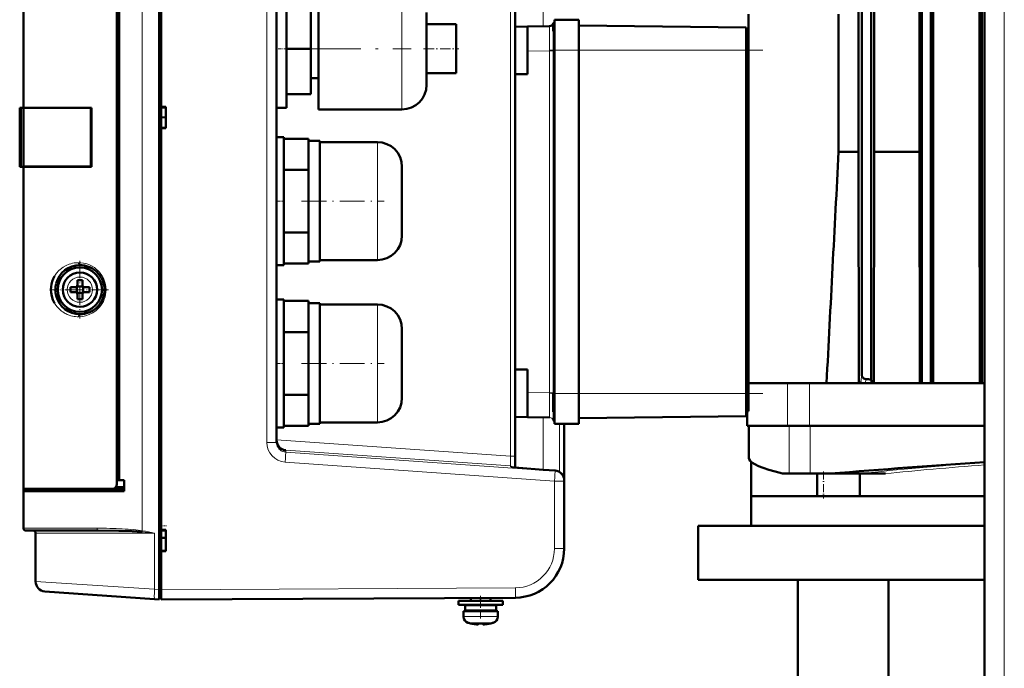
# Model space of a CAD drawing. Extents: x -1438 to 1837, y -1673 to 612.
# Tile 42 of 95: x -1211 to -1011, y 96 to 228. Entities that reach past the tile are written whole.
import ezdxf

# ---------------------------------------------------------------- set-up
doc = ezdxf.new("R2010")
doc.units = 0
doc.linetypes.add('DASHDOT', pattern=[18.5, 12, -3, 0.5, -3])

msp = doc.modelspace()

# ---------------------------------------------------------------- linework, layer by layer
at = {"color": 7, "linetype": 'DASHDOT', "lineweight": 18}
for p, q in [((-1011.23, -326), (-1011.23, 364.9)), ((-1154.08, 222.48), (-1131.88, 222.48)), ((-1060.33, 222.18), (-1101.13, 222.18)), ((-1060.33, 152.38), (-1101.13, 152.38))]:
    msp.add_line(p, q, dxfattribs=at)
at = {"color": 7, "lineweight": 50}
for p, q in [((-1015.23, -268.42), (-1015.23, 307.33)), ((-1183.13, 112.5), (-1183.13, 296.45)), ((-1182.73, 284.33), (-1182.73, 210.63)), ((-1210.73, 210.48), (-1210.73, 275.98)), ((-1191.73, 133.94), (-1191.73, 275.01)), ((-1191.73, 274.12), (-1191.73, 134.83)), ((-1191.23, 274.14), (-1191.23, 134.81)), ((-1110.73, 269.45), (-1110.73, 137.33)), ((-1110.73, 139.62), (-1110.73, 269.33)), ((-1159.23, 266.53), (-1159.23, 142.43)), ((-1040.87, 201.52), (-1040.87, 255.28)), ((-1040.2, 156.21), (-1040.2, 255.28)), ((-1038.27, 155.22), (-1038.27, 255.28)), ((-1037.69, 201.52), (-1037.69, 255.28)), ((-1028.5, 201.52), (-1028.5, 255.28)), ((-1027.97, 154.48), (-1027.97, 255.28)), ((-1026.17, 154.48), (-1026.17, 255.28)), ((-1025.68, 154.48), (-1025.68, 255.28)), ((-1016.29, 201.52), (-1016.29, 255.28)), ((-1015.8, 154.48), (-1015.8, 255.28)), ((-1159.23, 222.48), (-1159.23, 234.48)), ((-1157.23, 234.48), (-1157.23, 222.48)), ((-1150.73, 222.48), (-1150.73, 234.83)), ((-1152.23, 222.48), (-1152.23, 231.73)), ((-1128.73, 229.83), (-1128.73, 222.51)), ((-1102.73, 226.55), (-1102.73, 228.37)), ((-1102.73, 228.37), (-1097.73, 228.37)), ((-1097.73, 226.55), (-1097.73, 228.37)), ((-1063.23, 154.48), (-1063.23, 229.48)), ((-1044.92, 201.52), (-1044.92, 229.48)), ((-1128.73, 227.48), (-1122.73, 227.48)), ((-1122.73, 227.48), (-1122.73, 222.48)), ((-1110.73, 226.95), (-1108.23, 226.99)), ((-1108.23, 226.99), (-1103.7, 227.07)), ((-1108.23, 221.99), (-1108.23, 226.99)), ((-1102.98, 227.17), (-1102.98, 226.04)), ((-1102.73, 222.16), (-1102.73, 226.55)), ((-1063.73, 226.78), (-1097.73, 227.17)), ((-1097.73, 222.16), (-1097.73, 226.55)), ((-1063.73, 222.18), (-1063.73, 226.78)), ((-1063.23, 225.78), (-1063.73, 225.78)), ((-1159.23, 210.48), (-1159.23, 222.48)), ((-1152.23, 222.48), (-1157.23, 222.48)), ((-1157.23, 222.48), (-1157.23, 210.48)), ((-1152.23, 213.23), (-1152.23, 222.48)), ((-1150.73, 210.13), (-1150.73, 222.48)), ((-1128.73, 222.51), (-1128.73, 222.48)), ((-1128.73, 222.48), (-1128.73, 215.13)), ((-1122.73, 222.48), (-1122.73, 217.48)), ((-1108.23, 217.28), (-1108.23, 221.99)), ((-1102.73, 222.16), (-1102.73, 152.39)), ((-1097.73, 222.16), (-1097.73, 152.39)), ((-1063.73, 152.38), (-1063.73, 222.18)), ((-1150.73, 216.48), (-1152.23, 216.48)), ((-1128.73, 217.48), (-1122.73, 217.48)), ((-1110.73, 217.28), (-1108.23, 217.28)), ((-1157.23, 213.23), (-1152.23, 213.23)), ((-1211.47, 210.48), (-1211.46, 210.48)), ((-1211.47, 198.48), (-1211.47, 210.48)), ((-1211.46, 210.48), (-1211.43, 210.48)), ((-1211.46, 198.48), (-1211.46, 210.48)), ((-1211.23, 210.48), (-1211.43, 210.48)), ((-1211.23, 210.48), (-1211.23, 198.48)), ((-1210.73, 210.48), (-1211.23, 210.48)), ((-1196.86, 210.48), (-1210.73, 210.48)), ((-1210.43, 210.45), (-1210.73, 210.48)), ((-1210.73, 210.45), (-1210.73, 198.5)), ((-1210.65, 210.45), (-1210.73, 210.45)), ((-1210.53, 210.45), (-1210.65, 210.45)), ((-1210.52, 210.45), (-1210.17, 210.45)), ((-1210.35, 210.45), (-1210.43, 210.45)), ((-1209.62, 210.45), (-1210.17, 210.45)), ((-1208.78, 210.45), (-1209.62, 210.45)), ((-1203.67, 210.44), (-1206.94, 210.45)), ((-1196.86, 210.42), (-1197, 210.42)), ((-1197, 198.53), (-1197, 210.42)), ((-1196.86, 210.48), (-1196.86, 198.48)), ((-1182.73, 210.63), (-1181.73, 210.63)), ((-1182.73, 210.63), (-1182.73, 210.54)), ((-1182.73, 210.57), (-1182.73, 206.38)), ((-1182.73, 210.54), (-1181.73, 210.48)), ((-1182.73, 210.54), (-1182.73, 208.54)), ((-1181.73, 210.63), (-1181.73, 206.33)), ((-1157.23, 210.48), (-1159.23, 210.48)), ((-1211.47, 210.23), (-1211.47, 210.24)), ((-1211.47, 210.22), (-1211.47, 210.23)), ((-1182.73, 206.41), (-1182.73, 208.54)), ((-1181.73, 208.48), (-1182.73, 208.54)), ((-1150.73, 210.13), (-1133.73, 210.13)), ((-1181.73, 206.48), (-1182.73, 206.41)), ((-1182.73, 206.41), (-1182.73, 206.33)), ((-1182.73, 206.33), (-1182.73, 124.63)), ((-1181.73, 206.33), (-1182.73, 206.33)), ((-1159.23, 191.48), (-1159.23, 204.48)), ((-1159.23, 204.48), (-1157.73, 204.48)), ((-1157.73, 204.48), (-1157.73, 191.48)), ((-1152.73, 204.18), (-1157.73, 204.18)), ((-1152.73, 203.7), (-1152.73, 204.18)), ((-1150.43, 203.73), (-1152.73, 203.73)), ((-1152.73, 198.31), (-1152.73, 203.7)), ((-1150.43, 203.73), (-1150.43, 191.48)), ((-1138.73, 203.48), (-1150.43, 203.48)), ((-1044.92, 201.52), (-1040.87, 201.52)), ((-1040.87, 201.52), (-1040.78, 154.66)), ((-1037.77, 154.48), (-1037.69, 201.52)), ((-1037.69, 201.52), (-1028.5, 201.52)), ((-1028.43, 154.48), (-1028.5, 201.52)), ((-1016.22, 154.48), (-1016.29, 201.52)), ((-1211.47, 198.72), (-1211.47, 198.73)), ((-1211.47, 198.48), (-1211.46, 198.48)), ((-1211.46, 198.48), (-1211.43, 198.48)), ((-1211.46, 198.48), (-1211.43, 198.48)), ((-1211.23, 198.48), (-1211.43, 198.48)), ((-1211.23, 198.48), (-1210.73, 198.48)), ((-1210.73, 198.5), (-1210.65, 198.5)), ((-1210.73, 198.48), (-1210.43, 198.5)), ((-1196.86, 198.48), (-1210.73, 198.48)), ((-1210.73, 132.98), (-1210.73, 198.48)), ((-1210.65, 198.5), (-1210.53, 198.5)), ((-1210.52, 198.5), (-1210.17, 198.5)), ((-1210.17, 198.5), (-1209.62, 198.5)), ((-1197, 198.53), (-1196.86, 198.53)), ((-1152.73, 197.83), (-1152.73, 198.31)), ((-1133.73, 198.48), (-1133.73, 191.51)), ((-1157.73, 197.83), (-1152.73, 197.83)), ((-1152.73, 196.87), (-1152.73, 197.83)), ((-1152.73, 196.87), (-1152.73, 191.48)), ((-1159.23, 178.48), (-1159.23, 191.48)), ((-1157.73, 191.48), (-1157.73, 178.48)), ((-1152.73, 191.48), (-1152.73, 186.09)), ((-1150.43, 179.23), (-1150.43, 191.48)), ((-1133.73, 191.51), (-1133.73, 191.48)), ((-1133.73, 191.48), (-1133.73, 184.48)), ((-1157.73, 185.13), (-1152.73, 185.13)), ((-1152.73, 185.13), (-1152.73, 186.09)), ((-1152.73, 184.65), (-1152.73, 185.13)), ((-1152.73, 179.26), (-1152.73, 184.65)), ((-1199.23, 178.48), (-1199.18, 178.48)), ((-1157.73, 178.48), (-1159.23, 178.48)), ((-1157.73, 178.78), (-1152.73, 178.78)), ((-1152.73, 178.78), (-1152.73, 179.26)), ((-1152.73, 179.23), (-1150.43, 179.23)), ((-1150.43, 179.48), (-1138.73, 179.48)), ((-1195.94, 177.25), (-1195.86, 177.17)), ((-1204.08, 174.68), (-1204.07, 174.7)), ((-1199.73, 175.4), (-1199.73, 174.48)), ((-1198.73, 175.4), (-1198.73, 174.48)), ((-1200.23, 173.98), (-1201.15, 173.98)), ((-1200.23, 172.98), (-1201.15, 172.98)), ((-1199.86, 174.11), (-1199.87, 174.12)), ((-1199.86, 172.84), (-1199.87, 172.83)), ((-1198.59, 174.11), (-1199.86, 174.11)), ((-1199.86, 172.84), (-1199.86, 174.11)), ((-1198.59, 172.84), (-1199.86, 172.84)), ((-1199.73, 171.55), (-1199.73, 172.48)), ((-1198.73, 171.55), (-1198.73, 172.48)), ((-1198.58, 174.12), (-1198.59, 174.11)), ((-1198.59, 174.11), (-1198.59, 172.84)), ((-1198.59, 172.84), (-1198.58, 172.83)), ((-1198.23, 173.98), (-1197.3, 173.98)), ((-1197.3, 172.98), (-1198.23, 172.98)), ((-1159.23, 158.48), (-1159.23, 171.48)), ((-1159.23, 171.48), (-1157.73, 171.48)), ((-1157.73, 171.48), (-1157.73, 158.48)), ((-1152.73, 171.18), (-1157.73, 171.18)), ((-1152.73, 170.7), (-1152.73, 171.18)), ((-1150.43, 170.73), (-1152.73, 170.73)), ((-1152.73, 165.31), (-1152.73, 170.7)), ((-1150.43, 170.73), (-1150.43, 158.48)), ((-1138.73, 170.48), (-1150.43, 170.48)), ((-1199.17, 168.48), (-1199.23, 168.48)), ((-1195.86, 169.78), (-1195.93, 169.72)), ((-1157.73, 164.83), (-1152.73, 164.83)), ((-1152.73, 164.83), (-1152.73, 165.31)), ((-1152.73, 163.87), (-1152.73, 164.83)), ((-1133.73, 165.48), (-1133.73, 158.51)), ((-1152.73, 163.87), (-1152.73, 158.48)), ((-1159.23, 145.48), (-1159.23, 158.48)), ((-1157.73, 158.48), (-1157.73, 145.48)), ((-1152.73, 158.48), (-1152.73, 153.09)), ((-1150.43, 146.23), (-1150.43, 158.48)), ((-1133.73, 158.51), (-1133.73, 158.48)), ((-1133.73, 158.48), (-1133.73, 151.48)), ((-1108.23, 157.28), (-1110.73, 157.28)), ((-1108.23, 157.28), (-1108.23, 152.56)), ((-1063.23, 154.48), (-1058.4, 154.48)), ((-1063.23, 154.48), (-1063.23, 152.78)), ((-1055.34, 154.48), (-1058.4, 154.48)), ((-1050.86, 154.48), (-1055.34, 154.48)), ((-1040.4, 154.48), (-1050.86, 154.48)), ((-1040.34, 154.48), (-1040.4, 154.48)), ((-1040.29, 154.48), (-1040.34, 154.48)), ((-1040.08, 154.48), (-1040.29, 154.48)), ((-1039.76, 154.48), (-1040.08, 154.48)), ((-1039.48, 154.48), (-1039.76, 154.48)), ((-1038.17, 154.48), (-1039.48, 154.48)), ((-1038.27, 155.22), (-1038.17, 154.48)), ((-1038.17, 154.48), (-1038.09, 154.48)), ((-1028.23, 154.48), (-1038.09, 154.48)), ((-1027.97, 154.48), (-1028.23, 154.48)), ((-1026.17, 154.48), (-1027.97, 154.48)), ((-1026.17, 154.48), (-1025.91, 154.48)), ((-1016.12, 154.48), (-1025.91, 154.48)), ((-1015.8, 154.48), (-1016.12, 154.48)), ((-1015.8, 154.48), (-1015.23, 154.48)), ((-1152.73, 152.13), (-1152.73, 153.09)), ((-1108.23, 152.56), (-1108.23, 147.56)), ((-1102.97, 152.39), (-1102.98, 150.38)), ((-1102.73, 148), (-1102.73, 152.39)), ((-1097.73, 148), (-1097.73, 152.39)), ((-1063.73, 147.78), (-1063.73, 152.38)), ((-1063.23, 152.78), (-1063.23, 148.78)), ((-1157.73, 152.13), (-1152.73, 152.13)), ((-1152.73, 151.65), (-1152.73, 152.13)), ((-1152.73, 146.26), (-1152.73, 151.65)), ((-1102.98, 150.38), (-1102.98, 148.64)), ((-1063.23, 148.78), (-1063.73, 148.78)), ((-1063.54, 145.78), (-1063.54, 148.78)), ((-1152.73, 145.78), (-1152.73, 146.26)), ((-1152.73, 146.23), (-1150.43, 146.23)), ((-1150.43, 146.48), (-1138.73, 146.48)), ((-1110.73, 147.6), (-1108.23, 147.56)), ((-1108.23, 147.56), (-1103.7, 147.48)), ((-1102.73, 146.18), (-1102.73, 148)), ((-1097.73, 146.18), (-1097.73, 148)), ((-1063.73, 147.78), (-1097.73, 147.38)), ((-1157.73, 145.48), (-1159.23, 145.48)), ((-1157.73, 145.78), (-1152.73, 145.78)), ((-1102.73, 146.18), (-1097.73, 146.18)), ((-1100.73, 134.71), (-1100.73, 146.18)), ((-1055.34, 145.78), (-1063.54, 145.78)), ((-1063.17, 145.78), (-1063.17, 139.12)), ((-1050.86, 145.78), (-1055.34, 145.78)), ((-1015.23, 145.78), (-1050.86, 145.78)), ((-1110.73, 137.33), (-1110.73, 139.62)), ((-1063.16, 139.07), (-1063.17, 139.12)), ((-1063.14, 139.02), (-1063.16, 139.07)), ((-1062.73, 138.48), (-1062.73, 131.48)), ((-1102.58, 136.71), (-1105.02, 136.88)), ((-1191.73, 134.83), (-1191.23, 134.81)), ((-1190.23, 134.78), (-1191.73, 134.78)), ((-1191.23, 134.81), (-1190.23, 134.78)), ((-1190.23, 132.48), (-1190.23, 134.78)), ((-1100.73, 134.56), (-1100.73, 134.71)), ((-1100.73, 120.85), (-1100.73, 134.56)), ((-1056.36, 136.08), (-1055, 136.08)), ((-1055, 136.08), (-1050.72, 136.08)), ((-1050.71, 136.08), (-1050.72, 136.08)), ((-1050.71, 136.08), (-1046.66, 136.08)), ((-1049.27, 136.08), (-1049.27, 131.48)), ((-1046.66, 136.08), (-1040.38, 136.08)), ((-1040.59, 136.08), (-1040.59, 131.48)), ((-1040.38, 136.08), (-1040.2, 136.08)), ((-1040.2, 136.08), (-1039.82, 136.08)), ((-1039.82, 136.08), (-1038.55, 136.08)), ((-1038.55, 136.08), (-1035.41, 136.08)), ((-1210.73, 132.98), (-1210.73, 126.28)), ((-1210.73, 132.48), (-1210.73, 132.98)), ((-1192.67, 132.98), (-1210.73, 132.98)), ((-1210.73, 124.98), (-1210.73, 132.48)), ((-1210.73, 132.48), (-1190.23, 132.48)), ((-1210.43, 132.98), (-1210.43, 132.48)), ((-1210.43, 132.98), (-1210.26, 132.98)), ((-1192.67, 132.98), (-1190.23, 132.98)), ((-1062.73, 131.48), (-1015.23, 131.48)), ((-1062.73, 131.48), (-1062.73, 125.48)), ((-1049.27, 131.48), (-1049.28, 131.48)), ((-1195.49, 124.48), (-1210.23, 124.48)), ((-1182.73, 124.63), (-1181.73, 124.63)), ((-1182.73, 124.63), (-1182.73, 124.54)), ((-1182.73, 124.57), (-1182.73, 120.38)), ((-1182.73, 124.54), (-1181.73, 124.48)), ((-1181.73, 124.63), (-1181.73, 120.33)), ((-1073.48, 125.48), (-1015.23, 125.48)), ((-1073.48, 125.48), (-1073.48, 114.48)), ((-1208.23, 123.98), (-1208.23, 114.13)), ((-1182.73, 123.03), (-1181.73, 123.03)), ((-1182.73, 123.03), (-1181.73, 123.03)), ((-1182.73, 120.41), (-1182.73, 123.03)), ((-1181.73, 120.48), (-1182.73, 120.41)), ((-1182.73, 120.41), (-1182.73, 120.33)), ((-1181.73, 120.33), (-1182.73, 120.33)), ((-1182.73, 120.33), (-1182.73, 112.48)), ((-1073.48, 114.48), (-1015.23, 114.48)), ((-1053.23, 55.53), (-1053.23, 114.48)), ((-1034.79, 114.48), (-1034.79, 62.08)), ((-1183.13, 112.5), (-1183.13, 110.5)), ((-1184.04, 110.57), (-1206.37, 112.13)), ((-1183.13, 110.5), (-1184.04, 110.57)), ((-1182.73, 110.78), (-1183.13, 110.78)), ((-1110.67, 110.85), (-1182.73, 110.48)), ((-1117.73, 110.23), (-1122.23, 110.23)), ((-1122.23, 109.43), (-1122.23, 110.23)), ((-1119.73, 110.81), (-1119.73, 110.23)), ((-1117.73, 110.23), (-1113.23, 110.23)), ((-1115.73, 110.83), (-1115.73, 110.23)), ((-1115.73, 110.83), (-1115.73, 110.23)), ((-1113.23, 110.23), (-1113.23, 109.43)), ((-1113.23, 110.23), (-1113.23, 109.43)), ((-1117.73, 109.43), (-1122.23, 109.43)), ((-1117.73, 109.33), (-1120.88, 109.33)), ((-1120.88, 108.23), (-1120.88, 109.33)), ((-1117.73, 108.23), (-1120.88, 108.23)), ((-1119.73, 109.43), (-1119.73, 109.33)), ((-1119.73, 108.23), (-1119.73, 108.13)), ((-1117.73, 109.43), (-1113.23, 109.43)), ((-1117.73, 109.33), (-1114.58, 109.33)), ((-1117.73, 108.23), (-1114.58, 108.23)), ((-1115.73, 109.43), (-1115.73, 109.33)), ((-1115.73, 109.43), (-1115.73, 109.33)), ((-1115.73, 108.23), (-1115.73, 108.13)), ((-1115.73, 108.23), (-1115.73, 108.13)), ((-1114.58, 108.23), (-1114.58, 109.33)), ((-1114.58, 108.23), (-1114.58, 109.33)), ((-1117.73, 108.13), (-1121.23, 108.13)), ((-1121.23, 107), (-1121.23, 108.13)), ((-1117.73, 108.13), (-1114.23, 108.13)), ((-1114.23, 108.13), (-1114.23, 107)), ((-1114.23, 108.13), (-1114.23, 107)), ((-1119.66, 105.59), (-1119.65, 105.6)), ((-1118.27, 105.43), (-1118.24, 105.43)), ((-1118.23, 105.45), (-1118.23, 105.6)), ((-1117.23, 105.45), (-1117.23, 105.6)), ((-1116.79, 105.44), (-1116.96, 105.43)), ((-1116.79, 105.44), (-1116.96, 105.43)), ((-1115.8, 105.6), (-1115.8, 105.59))]:
    msp.add_line(p, q, dxfattribs=at)
at = {"color": 7, "lineweight": 18}
for p, q in [((-1011.23, -268.42), (-1011.23, 307.33)), ((-1186.54, 124.46), (-1186.54, 284.5)), ((-1105.04, 272.07), (-1105.04, 227.05)), ((-1111.66, 269.33), (-1111.66, 139.62)), ((-1161.22, 142.43), (-1161.22, 266.53)), ((-1133.73, 222.54), (-1133.73, 234.83)), ((-1102.98, 226.04), (-1102.98, 225.67)), ((-1133.73, 222.48), (-1133.73, 222.54)), ((-1133.73, 222.48), (-1133.73, 210.13)), ((-1108.23, 221.99), (-1103.7, 222.07)), ((-1103.7, 222.15), (-1103.7, 222.07)), ((-1102.97, 222.07), (-1103.7, 222.07)), ((-1103.7, 152.48), (-1103.7, 222.07)), ((-1102.73, 222.16), (-1102.97, 222.16)), ((-1102.97, 222.16), (-1102.97, 222.07)), ((-1102.97, 152.48), (-1102.97, 222.07)), ((-1102.73, 222.16), (-1097.73, 222.16)), ((-1063.73, 222.18), (-1097.73, 222.18)), ((-1063.23, 221.78), (-1063.73, 221.78)), ((-1211.43, 210.48), (-1211.43, 198.48)), ((-1138.73, 203.48), (-1138.73, 191.54)), ((-1138.73, 191.54), (-1138.73, 191.48)), ((-1138.73, 191.48), (-1138.73, 179.48)), ((-1199.2, 176.05), (-1199.23, 176.05)), ((-1201.8, 173.5), (-1201.8, 173.48)), ((-1196.65, 173.45), (-1196.65, 173.48)), ((-1199.25, 170.91), (-1199.23, 170.91)), ((-1138.73, 170.48), (-1138.73, 158.54)), ((-1138.73, 158.54), (-1138.73, 158.48)), ((-1138.73, 158.48), (-1138.73, 146.48)), ((-1040.2, 156.21), (-1040.4, 154.73)), ((-1055.34, 145.78), (-1055.34, 154.48)), ((-1050.86, 145.78), (-1050.86, 154.48)), ((-1039.37, 155.29), (-1039.48, 154.48)), ((-1108.23, 152.56), (-1103.7, 152.48)), ((-1102.97, 152.48), (-1103.7, 152.48)), ((-1103.7, 152.48), (-1103.7, 152.41)), ((-1102.97, 152.48), (-1102.97, 152.39)), ((-1102.97, 152.39), (-1102.73, 152.39)), ((-1102.73, 152.39), (-1097.73, 152.39)), ((-1063.73, 152.38), (-1097.73, 152.38)), ((-1063.23, 152.78), (-1063.73, 152.78)), ((-1102.98, 148.64), (-1102.98, 148.29)), ((-1105.04, 147.5), (-1105.04, 136.88)), ((-1101.67, 146.18), (-1101.67, 136.41)), ((-1055, 145.78), (-1055, 136.08)), ((-1050.72, 145.78), (-1050.72, 136.08)), ((-1050.71, 145.78), (-1050.71, 136.08)), ((-1159.23, 142.43), (-1161.22, 142.43)), ((-1159.23, 142.95), (-1111.66, 139.62)), ((-1157.37, 140.82), (-1111.66, 137.63)), ((-1157.37, 140.43), (-1157.37, 140.82)), ((-1102.58, 136.56), (-1157.37, 140.43)), ((-1102.72, 134.56), (-1157.5, 138.44)), ((-1111.66, 139.62), (-1111.64, 139.09)), ((-1110.73, 139.62), (-1111.66, 139.62)), ((-1111.66, 137.63), (-1111.66, 137.44)), ((-1105.02, 136.88), (-1102.58, 136.71)), ((-1102.58, 136.71), (-1102.58, 136.56)), ((-1102.72, 134.56), (-1102.72, 120.85)), ((-1100.73, 134.56), (-1102.72, 134.56)), ((-1053.06, 136.08), (-1053.04, 136.08)), ((-1035.41, 136.08), (-1035.39, 136.08)), ((-1195.7, 124.98), (-1210.73, 124.98)), ((-1208.23, 123.98), (-1184.04, 123.98)), ((-1184.04, 123.98), (-1184.04, 112.56)), ((-1100.73, 120.85), (-1102.72, 120.85)), ((-1208.23, 114.13), (-1184.04, 112.56)), ((-1184.04, 112.56), (-1183.13, 112.5)), ((-1182.73, 112.47), (-1183.13, 112.47)), ((-1110.67, 112.85), (-1182.73, 112.48)), ((-1121.23, 107), (-1117.73, 107)), ((-1117.69, 107), (-1117.73, 107)), ((-1114.23, 107), (-1117.69, 107)), ((-1117.73, 105.75), (-1120.3, 105.75)), ((-1117.7, 105.75), (-1117.73, 105.75)), ((-1115.15, 105.75), (-1117.7, 105.75))]:
    msp.add_line(p, q, dxfattribs=at)
at = {"color": 7, "linetype": 'DASHDOT', "lineweight": 18, "ltscale": 0.060013}
msp.add_line((-1157.03, 222.48), (-1159.43, 222.48), dxfattribs=at)
at = {"color": 7, "linetype": 'DASHDOT', "lineweight": 18, "ltscale": 0.180002}
msp.add_line((-1129.33, 222.48), (-1122.13, 222.48), dxfattribs=at)
at = {"color": 7, "linetype": 'DASHDOT', "lineweight": 18, "ltscale": 0.15}
for p, q in [((-1103.23, 222.16), (-1097.23, 222.16)), ((-1103.23, 152.39), (-1097.23, 152.39))]:
    msp.add_line(p, q, dxfattribs=at)
at = {"color": 7, "linetype": 'DASHDOT', "lineweight": 18, "ltscale": 0.045016}
for p, q in [((-1157.58, 191.48), (-1159.38, 191.48)), ((-1157.58, 158.48), (-1159.38, 158.48))]:
    msp.add_line(p, q, dxfattribs=at)
at = {"color": 7, "linetype": 'DASHDOT', "lineweight": 18, "ltscale": 0.419998}
for p, q in [((-1154.13, 191.48), (-1137.33, 191.48)), ((-1154.13, 158.48), (-1137.33, 158.48))]:
    msp.add_line(p, q, dxfattribs=at)
at = {"color": 7, "linetype": 'DASHDOT', "lineweight": 18, "ltscale": 0.2925}
msp.add_line((-1199.23, 179.33), (-1199.23, 167.63), dxfattribs=at)
at = {"color": 7, "linetype": 'DASHDOT', "lineweight": 18, "ltscale": 0.292502}
msp.add_line((-1193.38, 173.48), (-1205.08, 173.48), dxfattribs=at)
at = {"color": 7, "linetype": 'DASHDOT', "lineweight": 18, "ltscale": 0.138015}
msp.add_line((-1047.98, 136.54), (-1047.98, 131.02), dxfattribs=at)
at = {"color": 7, "linetype": 'DASHDOT', "lineweight": 18, "ltscale": 0.030002}
msp.add_line((-1182.83, 125.48), (-1181.63, 125.48), dxfattribs=at)
at = {"color": 7, "linetype": 'DASHDOT', "lineweight": 18, "ltscale": 0.012015}
msp.add_line((-1182.69, 112.47), (-1183.17, 112.47), dxfattribs=at)
at = {"color": 7, "linetype": 'DASHDOT', "lineweight": 18, "ltscale": 0.114896}
msp.add_line((-1117.73, 106.61), (-1117.73, 111.21), dxfattribs=at)
at = {"color": 7, "linetype": 'DASHDOT', "lineweight": 18, "ltscale": 0.000760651}
msp.add_line((-1118.73, 105.45), (-1118.73, 105.42), dxfattribs=at)
at = {"color": 7, "linetype": 'DASHDOT', "lineweight": 18, "ltscale": 0.000957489}
msp.add_line((-1116.73, 105.45), (-1116.73, 105.41), dxfattribs=at)
at = {"color": 7, "lineweight": 18}
for points in [[(-1103.7, 227.07), (-1103.7, 227.07), (-1103.7, 227), (-1103.71, 226.52), (-1103.7, 222.15)], [(-1204.36, 176.24), (-1203.97, 176.81), (-1203.5, 177.35), (-1203.22, 177.6), (-1202.6, 178.07), (-1202.05, 178.38), (-1201.41, 178.65)], [(-1195.9, 177.68), (-1195.55, 177.37), (-1195.23, 177.02), (-1194.94, 176.66), (-1194.68, 176.27), (-1194.45, 175.84), (-1194.26, 175.4), (-1194.06, 174.77), (-1193.94, 174.12), (-1193.9, 173.47), (-1193.93, 172.97), (-1194, 172.48), (-1194.11, 172.01), (-1194.26, 171.54), (-1194.46, 171.09), (-1194.69, 170.67), (-1194.96, 170.27), (-1195.26, 169.89), (-1195.9, 169.27)], [(-1195.9, 169.27), (-1196.58, 168.79), (-1197.31, 168.42), (-1198.06, 168.16), (-1198.62, 168.05), (-1199.51, 167.98)], [(-1040.4, 154.73), (-1040.41, 154.74), (-1040.41, 154.74), (-1040.41, 154.74), (-1040.41, 154.74), (-1040.42, 154.73), (-1040.42, 154.71), (-1040.44, 154.6), (-1040.45, 154.56)], [(-1103.7, 152.41), (-1103.71, 148.4), (-1103.7, 147.49), (-1103.7, 147.48)], [(-1102.98, 148.29), (-1102.97, 146.99), (-1102.97, 146.98)], [(-1111.64, 139.09), (-1111.63, 138.12), (-1111.64, 137.72)], [(-1111.64, 137.72), (-1111.65, 137.64), (-1111.65, 137.63), (-1111.65, 137.63), (-1111.66, 137.63)], [(-1111.66, 137.44), (-1111.66, 137.44), (-1111.65, 137.44), (-1111.63, 137.43), (-1111.42, 137.4), (-1108.7, 137.16), (-1105.02, 136.88)], [(-1195.49, 124.48), (-1195.52, 124.48), (-1195.59, 124.55), (-1195.64, 124.62)], [(-1110.67, 110.85), (-1110.67, 110.86), (-1110.67, 110.87), (-1110.67, 110.97), (-1110.67, 112.85)]]:
    msp.add_lwpolyline(points, dxfattribs=at)
at = {"color": 7, "lineweight": 50}
for points in [[(-1196.86, 210.42), (-1208.85, 210.45), (-1210.17, 210.45)], [(-1210.17, 198.5), (-1204.87, 198.51), (-1196.86, 198.53)], [(-1204.36, 170.71), (-1204.71, 171.42), (-1204.96, 172.16), (-1205.09, 172.91), (-1205.12, 173.48), (-1205.09, 174.05), (-1205, 174.62), (-1204.85, 175.17), (-1204.64, 175.71), (-1204.36, 176.24)], [(-1039.37, 155.29), (-1039.59, 155.34), (-1039.79, 155.44), (-1039.97, 155.59), (-1040.1, 155.78), (-1040.18, 155.99), (-1040.2, 156.21)], [(-1158.48, 141.27), (-1158.75, 141.55), (-1158.98, 141.88), (-1159.14, 142.27), (-1159.2, 142.55), (-1159.23, 142.84)], [(-1105.02, 136.88), (-1109.94, 137.26), (-1111.5, 137.41)], [(-1192.67, 132.98), (-1192.46, 133), (-1192.25, 133.08), (-1192.06, 133.2), (-1191.9, 133.37), (-1191.79, 133.58), (-1191.73, 133.94)], [(-1195.49, 124.48), (-1191.32, 124.44), (-1188.61, 124.35), (-1186.58, 124.22)], [(-1118.73, 105.45), (-1118.53, 105.43), (-1118.29, 105.43), (-1118.24, 105.43), (-1118.23, 105.44), (-1118.23, 105.44), (-1118.23, 105.44), (-1118.23, 105.45)], [(-1118.73, 105.45), (-1118.53, 105.43), (-1118.29, 105.43), (-1118.24, 105.43), (-1118.23, 105.44), (-1118.23, 105.44), (-1118.23, 105.44), (-1118.23, 105.45)], [(-1117.14, 105.42), (-1117.2, 105.43), (-1117.22, 105.44), (-1117.22, 105.44), (-1117.23, 105.44), (-1117.23, 105.45)], [(-1116.73, 105.45), (-1117.06, 105.42), (-1117.17, 105.43), (-1117.21, 105.43), (-1117.22, 105.44), (-1117.22, 105.44), (-1117.23, 105.44), (-1117.23, 105.45)], [(-1117.17, 105.43), (-1117.22, 105.44), (-1117.22, 105.44), (-1117.22, 105.44), (-1117.23, 105.45), (-1117.23, 105.45)], [(-1116.73, 105.45), (-1117.06, 105.42), (-1117.17, 105.43), (-1117.21, 105.43), (-1117.22, 105.44), (-1117.22, 105.44), (-1117.23, 105.44), (-1117.23, 105.45)]]:
    msp.add_lwpolyline(points, dxfattribs=at)
msp.add_circle((-1199.23, 173.48), 4.5, dxfattribs=at)
for centre, radius, start, end in [((-1103.71, 227.87), 0.8, 271, 338.294), ((-1093.42, 227.21), 9.56, 177.8242, 180.2818), ((-1102.23, 227.28), 0.8, 128.6822, 158.3192), ((-1133.73, 215.13), 5, 270, 0), ((-1212.45, -4130.79), 4341.24, 89.79613, 89.9747), ((-1207.74, -2372.31), 2582.76, 89.75865, 89.88697), ((-1138.73, 198.48), 5, 0, 90), ((35612.94, -1730.51), 36708.74, 176.983042, 177.056576), ((-1212.44, 4537.56), 4339.05, 270.02526, 270.20392), ((-1138.73, 184.48), 5, 270, 360), ((-1199.23, 173.48), 5, 90, 165.8165), ((-1199.23, 173.48), 5, 48.9222, 89.4577), ((-1199.23, 173.48), 3.5, 90, 360), ((-1199.23, 173.48), 3.5, 360, 90), ((-1199.23, 173.48), 5, 312.3876, 47.6213), ((-1199.23, 173.48), 4.99, 166.1187, 180.0031), ((-1200.23, 174.48), 0.5, 270, 360), ((-1199.23, 158.27), 17.14, 89.9996, 91.6715), ((-1199.23, 158.31), 17.1, 88.3267, 90.0022), ((-1198.23, 174.48), 0.5, 180, 270), ((-1199.22, 173.48), 5.01, 179.9992, 194.198), ((-1199.23, 173.48), 5, 194.2104, 270), ((-1184.02, 173.48), 17.13, 178.3286, 181.6729), ((-1200.23, 172.48), 0.5, 0, 90), ((-1198.23, 172.48), 0.5, 90, 180), ((-1214.4, 173.48), 17.1, 359.9978, 1.6733), ((-1214.4, 173.48), 17.1, 358.3267, 0.0022), ((-1199.23, 188.68), 17.14, 268.3285, 270.0004), ((-1199.23, 188.65), 17.1, 269.9978, 271.6733), ((-1138.73, 165.48), 5, 0, 90), ((-1199.23, 173.48), 5, 270.6772, 311.2128), ((-1040.98, 154.66), 0.197, 293.9012, 359.7461), ((-1040.9, 154.73), 0.478, 327.7512, 346.4343), ((-1040.94, 154.75), 0.543, 329.2878, 357.3502), ((-1000.36, 753.31), 599.28, 266.26835, 266.37326), ((-1138.73, 151.48), 5, 270, 360), ((-1102.23, 147.27), 0.8, 201.6808, 231.3178), ((-1157.2, 142.84), 2.03, 180.0999, 230.9395), ((-1157.18, 142.86), 2.05, 230.8485, 264.7818), ((-866.6, -2077.72), 2221.11, 93.83678, 94.64981), ((-1102.73, 134.71), 2, 0.0034, 85.908), ((-1200.73, 487.02), 353.83, 271.4214, 271.7013), ((-1210.23, 124.98), 0.5, 180, 270), ((-1208.73, 123.98), 0.5, 0, 90), ((-1110.73, 120.85), 10, 270.3, 360), ((-1206.23, 114.13), 2, 180, 266), ((-1110.68, 120.76), 9.9, 294.0035, 297.7418), ((-1119.93, 107), 1.3, 180, 253.3985), ((-1115.53, 107), 1.3, 286.6016, 360), ((-1115.53, 107), 1.3, 286.6016, 360), ((-1117.73, 114.38), 9, 253.3985, 257.6222), ((-1117.73, 114.38), 9, 253.3985, 257.6222), ((-1117.73, 114.38), 8.99, 257.6508, 263.6103), ((-1117.73, 114.38), 8.99, 257.6503, 263.6107), ((-1117.73, 114.38), 8.99, 257.6508, 263.6103), ((-1117.73, 114.38), 8.99, 257.6503, 263.6107), ((-1118.29, 109.23), 3.8, 263.4188, 267.7154), ((-1118.29, 109.23), 3.8, 263.4188, 267.7154), ((-1117.73, 115.49), 9.9, 267.106, 272.8938), ((-1117.73, 115.49), 9.9, 267.1058, 272.8956), ((-1117.73, 115.49), 9.9, 267.106, 272.8938), ((-1117.73, 115.49), 9.9, 267.1058, 272.8956), ((-1117.73, 114.38), 8.99, 276.3893, 282.3497), ((-1117.73, 114.38), 8.99, 276.3893, 282.3497), ((-1117.73, 114.38), 8.99, 276.3893, 282.3497), ((-1117.73, 114.38), 8.99, 276.3893, 282.3497), ((-1117.73, 114.38), 9, 282.3778, 286.6016), ((-1117.73, 114.38), 9, 282.3778, 286.6016)]:
    msp.add_arc(centre, radius, start, end, dxfattribs=at)
at = {"color": 7, "lineweight": 18}
for centre, radius, start, end in [((-1103.71, 227.87), 0.8, 271.0178, 338.306), ((-244.34, 225.57), 858.63, 179.99292, 180.22725), ((-1103.75, 248.94), 26.79, 270.1045, 271.6643), ((-1199.51, 173.28), 5.7, 95.8583, 109.4357), ((-1199.56, 174.22), 4.75, 89.3638, 96.4339), ((-1199.5, 173.29), 5.68, 50.5802, 90.0619), ((-1198.66, 178.98), 0.851, 179.8972, 191.0209), ((-1199.23, 173.48), 2.57, 90, 179.4706), ((-1199.23, 173.48), 2.57, 0, 89.4706), ((-1199.23, 173.48), 2.57, 180, 269.4706), ((-1199.23, 173.48), 2.57, 270, 359.4706), ((-1199.73, 173.43), 5.37, 210.4158, 229.7387), ((-1199.64, 173.46), 5.45, 229.2293, 242.0918), ((-1199.66, 173.34), 5.33, 241.6531, 250.8184), ((-1199.51, 173.67), 5.7, 250.5611, 264.147), ((-1199.56, 172.73), 4.76, 263.5648, 270.6311), ((-1198.66, 167.98), 0.851, 168.9838, 180.1015), ((-1044.81, 140.57), 14.65, 72.6985, 74.0426), ((-1039.65, 154.91), 0.77, 193.284, 213.8819), ((-1103.75, 125.62), 26.79, 88.3359, 89.8958), ((-1103.71, 146.68), 0.8, 21.694, 88.9822), ((-1157.21, 142.43), 4, 180.019, 265.9289), ((-1157.23, 142.43), 2, 179.9999, 192.9425), ((-1157.23, 142.43), 2, 192.937, 265.9528), ((-1102.73, 134.71), 2, 0.0044, 85.9284), ((-1102.73, 134.56), 2, 0.0024, 85.9529), ((-1195.48, 30.34), 94.64, 87.052, 90.1342), ((-1194.75, 124.96), 0.95, 178.7942, 200.588), ((-1193.51, 68.71), 56.21, 84.6558, 87.0383), ((-1190.2, 102.81), 21.96, 80.4163, 84.9894), ((-1180.21, 123.32), 6.43, 169.8305, 171.9968), ((-1212.67, -164.55), 289.95, 84.3338, 84.8376), ((-1210.26, -5.52), 132.13, 78.5523, 79.6562), ((-1110.72, 120.85), 8, 270.2986, 0.0015)]:
    msp.add_arc(centre, radius, start, end, dxfattribs=at)
for centre, major_axis, ratio, start_param, end_param in [((-1199.23, 178.98), (0, -0.5), 0.568672, 5.046404, 6.2835), ((-1199.23, 167.98), (0, -0.5), 0.568669, 3.141358, 4.378357), ((-1157.51, 138.44), (-0.14, -2), 0.005223, 1.571166, 3.129036), ((-1002.83, 135.48), (60.39, 3.75), 0.061552, 1.773755, 2.237965), ((-1111.73, 136.63), (-1, 0), 0.999921, 3.964999, 4.641705), ((-1111.73, 136.44), (1, 0), 0.999921, 1.306905, 1.500113), ((-1102.73, 134.56), (-0.14, -2), 0.005223, 1.571166, 3.129036), ((-1002.72, 134.97), (60.01, 3.76), 0.062141, 1.776821, 2.142598), ((-1183.9, 112.56), (-0.14, -2), 0.069587, 4.717255, 6.283185)]:
    msp.add_ellipse(centre, major_axis=major_axis, ratio=ratio, start_param=start_param, end_param=end_param, dxfattribs=at)
at = {"color": 7, "lineweight": 50}
for centre, major_axis, ratio, start_param, end_param in [((-917.87, 130.23), (145.3, -9.02), 0.061555, 3.166648, 3.452955), ((-1182.74, 112.48), (0.01, -2), 0.005236, 0, 1.570769)]:
    msp.add_ellipse(centre, major_axis=major_axis, ratio=ratio, start_param=start_param, end_param=end_param, dxfattribs=at)

doc.saveas('drawing.dxf')
